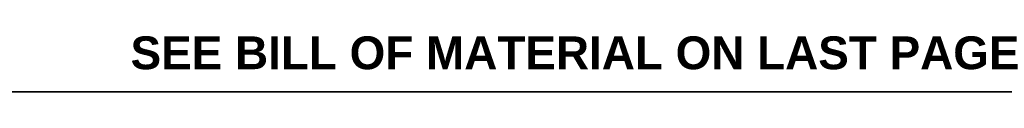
# Model space of a CAD drawing. Header units: inches. Extents: x 2 to 128, y 2 to 83.
# Tile 65 of 100: x 71.92 to 99.59, y 1.96 to 3.53. Entities that reach past the tile are written whole.
import ezdxf

# ---------------------------------------------------------------- set-up
doc = ezdxf.new("R2010")
doc.units = ezdxf.units.IN
doc.header["$LTSCALE"] = 7.686019
doc.header["$MEASUREMENT"] = 0
doc.layers.get('0').update_dxf_attribs({"lineweight": 25})
doc.layers.add('Sketch Geometry(ANSI)', color=7, linetype='Continuous', lineweight=25)
doc.layers.add('Symbols(ANSI)', color=7, linetype='Continuous', lineweight=25)
doc.styles.add('Current-ANSI', font='arial.ttf')
doc.styles.add('Dimension-ANSI', font='arialbd.ttf')

# ---------------------------------------------------------------- blocks, each defined once
blk = doc.blocks.new('Borders 10_EXM - B (Inch)')
at = {"layer": 'Sketch Geometry(ANSI)', "linetype": 'Continuous', "lineweight": 35}
blk.add_line((0.3979, 0.2545), (16.3979, 0.2545), dxfattribs=at)
at = {"layer": 'Symbols(ANSI)', "color": 7, "style": 'Current-ANSI'}
blk.add_attdef('FILENAME_AND_PATH_001', (5.9364, 10.7181), '', height=0.09, dxfattribs=at)

msp = doc.modelspace()

# ---------------------------------------------------------------- block references
at = {"xscale": 7.68601940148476, "yscale": 7.68601940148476, "zscale": 7.68601940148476}
msp.add_blockref('Borders 10_EXM - B (Inch)', (0, 0), dxfattribs=at)

# ---------------------------------------------------------------- texts
at = {"layer": 'Symbols(ANSI)', "color": 7, "insert": (87.526, 3.0493), "char_height": 0.922322, "width": 24.988469, "attachment_point": 5, "style": 'Dimension-ANSI'}
msp.add_mtext('\\fArial|b1|i0;SEE BILL OF MATERIAL ON LAST PAGE', dxfattribs=at)

doc.saveas('drawing.dxf')
